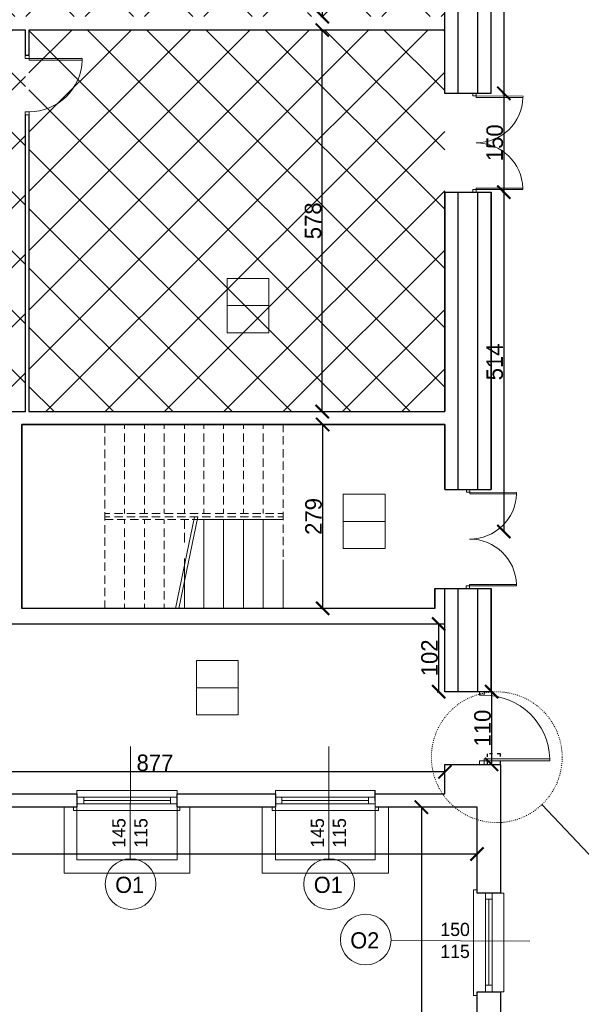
# Model space of a CAD drawing. Header units: centimetres. Extents: x -17621 to 77377, y -18613 to 66.
# Tile 18 of 173: x -13292 to -12442, y -14329 to -12838. Entities that reach past the tile are written whole.
import ezdxf

# ---------------------------------------------------------------- set-up
doc = ezdxf.new("R2010")
doc.units = ezdxf.units.CM
doc.linetypes.add('ACAD_ISO03W100', pattern=[30, 12, -18])
doc.layers.add('0-wymiarowanie rys.CAD', color=5, linetype='Continuous', lineweight=0, true_color=0x0000ff)
for name, color, linetype, lineweight in [('a_drzwi i okna', 2, 'Continuous', 0), ('a_inwentaryzacja', 141, 'Continuous', 0), ('a_wymiarowanie', 211, 'Continuous', 0), ('drzwi', 2, 'Continuous', 0), ('pomieszczenia', 191, 'Continuous', 5)]:
    doc.layers.add(name, color=color, linetype=linetype, lineweight=lineweight)
for name, color, linetype in [('PDF_A050 OPIS', 7, 'Continuous'), ('PDF_A250 SCHODY', 7, 'Continuous'), ('PDF_A310 STOLARKA ZEWNĘTRZNA', 7, 'Continuous'), ('PDF_WIDOKOWA', 7, 'Continuous')]:
    doc.layers.add(name, color=color, linetype=linetype)
doc.styles.add('PDF Century Gothic', font='GOTHIC.TTF')
doc.dimstyles.new('ISO-25', dxfattribs={"dimtxt": 25, "dimasz": 20, "dimexe": 0.6, "dimexo": 0.375, "dimtad": 1, "dimdec": 0, "dimtxsty": 'PDF Century Gothic', "dimblk": 'ARCHTICK', "dimcen": 2.5, "dimadec": 1, "dimazin": 0, "dimtfac": 1, "dimtdec": 0, "dimtmove": 0, "dimatfit": 3, "dimldrblk": 'ARCHTICK', "dimfxl": 2, "dimfxlon": 1, "dimarcsym": 0})

# ---------------------------------------------------------------- blocks, each defined once
blk = doc.blocks.new('_ArchTick')
at = {"color": 0, "linetype": 'ByBlock', "const_width": 0.15}
blk.add_lwpolyline([(-0.5, -0.5), (0.5, 0.5)], dxfattribs=at)
blk = doc.blocks.new('*D11')
at = {"layer": 'a_wymiarowanie', "color": 0, "lineweight": -2, "transparency": 16777216}
for p, q in [((-12560.9, -12297.5), (-12558.3, -12297.5)), ((-12558.9, -12297.5), (-12558.9, -12949.5)), ((-12560.9, -12949.5), (-12558.3, -12949.5))]:
    blk.add_line(p, q, dxfattribs=at)
at = {"layer": 'Defpoints', "color": 0, "transparency": 16777216}
for p in [(-12593, -12297.5), (-12593, -12949.5), (-12558.9, -12949.5)]:
    blk.add_point(p, dxfattribs=at)
at = {"layer": 'a_wymiarowanie', "color": 0, "lineweight": -2, "transparency": 16777216, "xscale": 20, "yscale": 20, "zscale": 20}
for p, rotation in [((-12558.9, -12297.5), 90), ((-12558.9, -12949.5), 270)]:
    blk.add_blockref('_ArchTick', p, dxfattribs=dict(at, rotation=rotation))
at = {"layer": 'a_wymiarowanie', "color": 0, "transparency": 16777216, "insert": (-12572.6, -12623.5), "char_height": 25, "attachment_point": 5, "rotation": 90, "style": 'PDF Century Gothic'}
blk.add_mtext('652', dxfattribs=at)
blk = doc.blocks.new('*D12')
at = {"layer": 'a_wymiarowanie', "color": 0, "lineweight": -2, "transparency": 16777216}
for p, q in [((-12560.9, -12949.5), (-12558.3, -12949.5)), ((-12558.9, -12949.5), (-12558.9, -13099.3)), ((-12560.9, -13099.3), (-12558.3, -13099.3))]:
    blk.add_line(p, q, dxfattribs=at)
at = {"layer": 'Defpoints', "color": 0, "transparency": 16777216}
for p in [(-12593, -12949.5), (-12593, -13099.3), (-12558.9, -13099.3)]:
    blk.add_point(p, dxfattribs=at)
at = {"layer": 'a_wymiarowanie', "color": 0, "lineweight": -2, "transparency": 16777216, "xscale": 20, "yscale": 20, "zscale": 20}
for p, rotation in [((-12558.9, -12949.5), 90), ((-12558.9, -13099.3), 270)]:
    blk.add_blockref('_ArchTick', p, dxfattribs=dict(at, rotation=rotation))
at = {"layer": 'a_wymiarowanie', "color": 0, "transparency": 16777216, "insert": (-12572.6, -13024.4), "char_height": 25, "attachment_point": 5, "rotation": 90, "style": 'PDF Century Gothic'}
blk.add_mtext('150', dxfattribs=at)
blk = doc.blocks.new('*D13')
at = {"layer": 'a_wymiarowanie', "color": 0, "lineweight": -2, "transparency": 16777216}
for p, q in [((-12558.9, -13099.3), (-12559.5, -13099.3)), ((-12558.9, -13099.3), (-12558.9, -13613.3)), ((-12558.9, -13613.3), (-12559.5, -13613.3))]:
    blk.add_line(p, q, dxfattribs=at)
at = {"layer": 'Defpoints', "color": 0, "transparency": 16777216}
for p in [(-12558.9, -13099.3), (-12558.9, -13613.3), (-12558.9, -13613.3)]:
    blk.add_point(p, dxfattribs=at)
at = {"layer": 'a_wymiarowanie', "color": 0, "lineweight": -2, "transparency": 16777216, "xscale": 20, "yscale": 20, "zscale": 20}
for p, rotation in [((-12558.9, -13099.3), 90), ((-12558.9, -13613.3), 270)]:
    blk.add_blockref('_ArchTick', p, dxfattribs=dict(at, rotation=rotation))
at = {"layer": 'a_wymiarowanie', "color": 0, "transparency": 16777216, "insert": (-12572.6, -13356.3), "char_height": 25, "attachment_point": 5, "rotation": 90, "style": 'PDF Century Gothic'}
blk.add_mtext('514', dxfattribs=at)
blk = doc.blocks.new('*D419')
at = {"layer": 'a_wymiarowanie', "color": 0, "lineweight": -2, "transparency": 16777216}
for p, q in [((-12655.6, -13753.3), (-12658.2, -13753.3)), ((-12657.6, -13753.3), (-12657.6, -13855.8)), ((-12659.6, -13855.8), (-12657, -13855.8))]:
    blk.add_line(p, q, dxfattribs=at)
at = {"layer": 'Defpoints', "color": 0, "transparency": 16777216}
for p in [(-12652.5, -13753.3), (-12667.5, -13855.8), (-12657.6, -13855.8)]:
    blk.add_point(p, dxfattribs=at)
at = {"layer": 'a_wymiarowanie', "color": 0, "lineweight": -2, "transparency": 16777216, "xscale": 20, "yscale": 20, "zscale": 20}
for p, rotation in [((-12657.6, -13753.3), 90), ((-12657.6, -13855.8), 270)]:
    blk.add_blockref('_ArchTick', p, dxfattribs=dict(at, rotation=rotation))
at = {"layer": 'a_wymiarowanie', "color": 0, "transparency": 16777216, "insert": (-12671.3, -13804.6), "char_height": 25, "attachment_point": 5, "rotation": 90, "style": 'PDF Century Gothic'}
blk.add_mtext('102', dxfattribs=at)
blk = doc.blocks.new('*D420')
at = {"layer": 'a_wymiarowanie', "color": 0, "lineweight": -2, "transparency": 16777216}
for p, q in [((-12577.6, -13855.8), (-12576.8, -13855.8)), ((-12577.4, -13855.8), (-12577.4, -13966.1)), ((-12577.6, -13966.1), (-12576.8, -13966.1))]:
    blk.add_line(p, q, dxfattribs=at)
at = {"layer": 'Defpoints', "color": 0, "transparency": 16777216}
for p in [(-12578, -13855.8), (-12578, -13966.1), (-12577.4, -13966.1)]:
    blk.add_point(p, dxfattribs=at)
at = {"layer": 'a_wymiarowanie', "color": 0, "lineweight": -2, "transparency": 16777216, "xscale": 20, "yscale": 20, "zscale": 20}
for p, rotation in [((-12577.4, -13855.8), 90), ((-12577.4, -13966.1), 270)]:
    blk.add_blockref('_ArchTick', p, dxfattribs=dict(at, rotation=rotation))
at = {"layer": 'a_wymiarowanie', "color": 0, "transparency": 16777216, "insert": (-12591.1, -13911), "char_height": 25, "attachment_point": 5, "rotation": 90, "style": 'PDF Century Gothic'}
blk.add_mtext('110', dxfattribs=at)
blk = doc.blocks.new('*D422')
at = {"layer": 'a_wymiarowanie', "color": 0, "lineweight": -2, "transparency": 16777216}
for p, q in [((-13525.7, -13975.4), (-13525.7, -13978)), ((-12648.2, -13977.4), (-13525.7, -13977.4)), ((-12648.2, -13975.4), (-12648.2, -13978))]:
    blk.add_line(p, q, dxfattribs=at)
at = {"layer": 'Defpoints', "color": 0, "transparency": 16777216}
for p in [(-13525.7, -13753.3), (-12648.2, -13753.3), (-13525.7, -13977.4)]:
    blk.add_point(p, dxfattribs=at)
at = {"layer": 'a_wymiarowanie', "color": 0, "lineweight": -2, "transparency": 16777216, "xscale": 20, "yscale": 20, "zscale": 20, "rotation": 180}
blk.add_blockref('_ArchTick', (-13525.7, -13977.4), dxfattribs=at)
at = {"layer": 'a_wymiarowanie', "color": 0, "lineweight": -2, "transparency": 16777216, "xscale": 20, "yscale": 20, "zscale": 20}
blk.add_blockref('_ArchTick', (-12648.2, -13977.4), dxfattribs=at)
at = {"layer": 'a_wymiarowanie', "color": 0, "transparency": 16777216, "insert": (-13087, -13963.7), "char_height": 25, "attachment_point": 5, "style": 'PDF Century Gothic'}
blk.add_mtext('877', dxfattribs=at)
blk = doc.blocks.new('*D849')
at = {"layer": 'a_wymiarowanie', "color": 0, "linetype": 'Continuous', "lineweight": -2, "transparency": 16777216}
for p, q in [((-12835.1, -13451.1), (-12832.5, -13451.1)), ((-12833.1, -13729.6), (-12833.1, -13451.1)), ((-12835.1, -13729.6), (-12832.5, -13729.6))]:
    blk.add_line(p, q, dxfattribs=at)
at = {"layer": 'Defpoints', "color": 0, "linetype": 'Continuous', "transparency": 16777216}
for p in [(-13288.6, -13451.1), (-12833.1, -13451.1), (-13288.6, -13729.6)]:
    blk.add_point(p, dxfattribs=at)
at = {"layer": 'a_wymiarowanie', "color": 0, "linetype": 'Continuous', "lineweight": -2, "transparency": 16777216, "xscale": 20, "yscale": 20, "zscale": 20}
for p, rotation in [((-12833.1, -13451.1), 90), ((-12833.1, -13729.6), 270)]:
    blk.add_blockref('_ArchTick', p, dxfattribs=dict(at, rotation=rotation))
at = {"layer": 'a_wymiarowanie', "color": 0, "linetype": 'Continuous', "transparency": 16777216, "insert": (-12846.9, -13590.4), "char_height": 25, "attachment_point": 5, "rotation": 90, "style": 'PDF Century Gothic'}
blk.add_mtext('279', dxfattribs=at)
blk = doc.blocks.new('*D861')
at = {"layer": 'a_wymiarowanie', "color": 0, "linetype": 'Continuous', "lineweight": -2, "transparency": 16777216}
for p, q in [((-12835.8, -12853.6), (-12833.2, -12853.6)), ((-12833.8, -13431.6), (-12833.8, -12853.6)), ((-12835.8, -13431.6), (-12833.2, -13431.6))]:
    blk.add_line(p, q, dxfattribs=at)
at = {"layer": 'Defpoints', "color": 0, "linetype": 'Continuous', "transparency": 16777216}
for p in [(-13277.9, -12853.6), (-12833.8, -12853.6), (-13277.9, -13431.6)]:
    blk.add_point(p, dxfattribs=at)
at = {"layer": 'a_wymiarowanie', "color": 0, "linetype": 'Continuous', "lineweight": -2, "transparency": 16777216, "xscale": 20, "yscale": 20, "zscale": 20}
for p, rotation in [((-12833.8, -12853.6), 90), ((-12833.8, -13431.6), 270)]:
    blk.add_blockref('_ArchTick', p, dxfattribs=dict(at, rotation=rotation))
at = {"layer": 'a_wymiarowanie', "color": 0, "linetype": 'Continuous', "transparency": 16777216, "insert": (-12847.6, -13142.6), "char_height": 25, "attachment_point": 5, "rotation": 90, "style": 'PDF Century Gothic'}
blk.add_mtext('578', dxfattribs=at)
blk = doc.blocks.new('*D862')
at = {"layer": 'a_wymiarowanie', "color": 0, "linetype": 'Continuous', "lineweight": -2, "transparency": 16777216}
for p, q in [((-12835.8, -12466.4), (-12833.2, -12466.4)), ((-12833.8, -12466.4), (-12833.8, -12833.3)), ((-12835.8, -12833.3), (-12833.2, -12833.3))]:
    blk.add_line(p, q, dxfattribs=at)
at = {"layer": 'Defpoints', "color": 0, "linetype": 'Continuous', "transparency": 16777216}
for p in [(-12856.3, -12466.4), (-12856.3, -12833.3), (-12833.8, -12833.3)]:
    blk.add_point(p, dxfattribs=at)
at = {"layer": 'a_wymiarowanie', "color": 0, "linetype": 'Continuous', "lineweight": -2, "transparency": 16777216, "xscale": 20, "yscale": 20, "zscale": 20}
for p, rotation in [((-12833.8, -12466.4), 90), ((-12833.8, -12833.3), 270)]:
    blk.add_blockref('_ArchTick', p, dxfattribs=dict(at, rotation=rotation))
at = {"layer": 'a_wymiarowanie', "color": 0, "linetype": 'Continuous', "transparency": 16777216, "insert": (-12847.6, -12649.9), "char_height": 25, "attachment_point": 5, "rotation": 90, "style": 'PDF Century Gothic'}
blk.add_mtext('367', dxfattribs=at)
blk = doc.blocks.new('*D1044')
at = {"layer": '0-wymiarowanie rys.CAD', "color": 0, "linetype": 'Continuous', "lineweight": -2, "transparency": 16777216}
for p, q in [((-15628, -14099.7), (-15628, -14102.3)), ((-12599.5, -14101.7), (-15628, -14101.7)), ((-12599.5, -14099.7), (-12599.5, -14102.3))]:
    blk.add_line(p, q, dxfattribs=at)
at = {"layer": 'Defpoints', "color": 0, "linetype": 'Continuous', "transparency": 16777216}
for p in [(-15628, -14030.7), (-12599.5, -14030.7), (-15628, -14101.7)]:
    blk.add_point(p, dxfattribs=at)
at = {"layer": '0-wymiarowanie rys.CAD', "color": 0, "linetype": 'Continuous', "lineweight": -2, "transparency": 16777216, "xscale": 20, "yscale": 20, "zscale": 20, "rotation": 180}
blk.add_blockref('_ArchTick', (-15628, -14101.7), dxfattribs=at)
at = {"layer": '0-wymiarowanie rys.CAD', "color": 0, "linetype": 'Continuous', "lineweight": -2, "transparency": 16777216, "xscale": 20, "yscale": 20, "zscale": 20}
blk.add_blockref('_ArchTick', (-12599.5, -14101.7), dxfattribs=at)
at = {"layer": '0-wymiarowanie rys.CAD', "color": 0, "linetype": 'Continuous', "lineweight": 0, "transparency": 16777216, "insert": (-14113.7, -14088), "char_height": 25, "attachment_point": 5, "style": 'PDF Century Gothic'}
blk.add_mtext('3028', dxfattribs=at)
blk = doc.blocks.new('*D1045')
at = {"layer": '0-wymiarowanie rys.CAD', "color": 0, "linetype": 'Continuous', "lineweight": -2, "transparency": 16777216}
for p, q in [((-12681.8, -14030.7), (-12684.4, -14030.7)), ((-12683.8, -14030.7), (-12683.8, -15352.7)), ((-12681.8, -15352.7), (-12684.4, -15352.7))]:
    blk.add_line(p, q, dxfattribs=at)
at = {"layer": 'Defpoints', "color": 0, "linetype": 'Continuous', "transparency": 16777216}
for p in [(-12599.5, -14030.7), (-12683.8, -15352.7), (-12599.5, -15352.7)]:
    blk.add_point(p, dxfattribs=at)
at = {"layer": '0-wymiarowanie rys.CAD', "color": 0, "linetype": 'Continuous', "lineweight": -2, "transparency": 16777216, "xscale": 20, "yscale": 20, "zscale": 20}
for p, rotation in [((-12683.8, -14030.7), 90), ((-12683.8, -15352.7), 270)]:
    blk.add_blockref('_ArchTick', p, dxfattribs=dict(at, rotation=rotation))
at = {"layer": '0-wymiarowanie rys.CAD', "color": 0, "linetype": 'Continuous', "lineweight": 0, "transparency": 16777216, "insert": (-12697.6, -14691.7), "char_height": 25, "attachment_point": 5, "rotation": 90, "style": 'PDF Century Gothic'}
blk.add_mtext('1322', dxfattribs=at)

msp = doc.modelspace()

# ---------------------------------------------------------------- hatches: boundary and pattern name
at = {"layer": 'a_inwentaryzacja', "linetype": 'Continuous', "lineweight": 5, "true_color": 0x636466, "transparency": 33554495}
h = msp.add_hatch(dxfattribs=at)
h.set_pattern_fill('ANSI37', color=251, scale=20)
h.paths.add_polyline_path([(-11942.7, -8735.2), (-9562.8, -8735.2), (-9562.8, -10514.9), (-11942.7, -10514.9)])
h.paths.add_polyline_path([(-14516.6, -10443.7), (-13890.1, -10443.7), (-13890.1, -11008.7), (-14516.6, -11008.7)])
h.paths.add_polyline_path([(-14516.6, -11036.6), (-13890.1, -11036.6), (-13890.1, -11601.6), (-14516.6, -11601.6)])
h.paths.add_polyline_path([(-14516.6, -11621.1), (-13890.1, -11621.1), (-13890.1, -12231), (-14516.6, -12231)])
h.paths.add_polyline_path([(-14516.6, -12251.4), (-14216.9, -12251.4), (-14216.9, -12669.6), (-14516.6, -12669.6)])
h.paths.add_polyline_path([(-14206.7, -12251.4), (-13890.1, -12251.4), (-13890.1, -12833.3), (-14206.7, -12833.3)])
h.paths.add_polyline_path([(-14516.6, -12681.5), (-14216.9, -12681.5), (-14216.9, -12833.3), (-14516.6, -12833.3)])
h.paths.add_polyline_path([(-15607.6, -12251.4), (-15607.6, -12831.3), (-15046.6, -12831.3), (-15046.6, -12431.7), (-14730.8, -12431.7), (-14730.8, -12251.4)])
h.paths.add_polyline_path([(-15034.7, -12443.6), (-14730.8, -12443.6), (-14730.8, -12831.3), (-15034.7, -12831.3)], flags=17)
h.paths.add_polyline_path([(-15607.6, -12851.6), (-14730.8, -12851.6), (-14730.8, -13111.3), (-15607.6, -13111.3)])
h.paths.add_polyline_path([(-15607.6, -11651.1), (-14730.8, -11651.1), (-14730.8, -12231), (-15607.6, -12231)])
h.paths.add_polyline_path([(-15607.6, -11343.7), (-14730.8, -11343.7), (-14730.8, -11631.6), (-15607.6, -11631.6)])
h.paths.add_polyline_path([(-15106.7, -13651.7), (-15287, -13651.7), (-15287, -13451.1), (-15106.7, -13451.1)])
h.paths.add_polyline_path([(-15093.2, -13451.1), (-14892.5, -13451.1), (-14892.5, -13651.7), (-15093.2, -13651.7)])
h.paths.add_polyline_path([(-14880.6, -13451.1), (-14730.8, -13451.1), (-14730.8, -13666.9), (-14880.6, -13666.9)])
h.paths.add_polyline_path([(-14892.5, -13666.1), (-15287, -13666.1), (-15287, -14010.4), (-14892.5, -14010.4)])
h.paths.add_polyline_path([(-14880.6, -13682.1), (-14730.8, -13682.1), (-14730.8, -14010.4), (-14880.6, -14010.4)])
h.paths.add_polyline_path([(-13537.5, -13682.1), (-14724.9, -13682.1), (-14724.9, -14010.4), (-13537.5, -14010.4)])
h.paths.add_polyline_path([(-12653.2, -11036.6), (-13885, -11036.6), (-13885, -11601.6), (-12653.2, -11601.6)])
h.paths.add_polyline_path([(-13885, -10443.7), (-12663.2, -10443.7), (-12663.2, -11008.7), (-13885, -11008.7)])
h.paths.add_polyline_path([(-13885, -11621.1), (-13174.6, -11621.1), (-13174.6, -12231), (-13885, -12231)])
h.paths.add_polyline_path([(-13169.5, -11621.1), (-12663.2, -11621.1), (-12663.2, -12231), (-13169.5, -12231)])
h.paths.add_polyline_path([(-13461.6, -12251.4), (-12648.2, -12251.4), (-12648.2, -12461.2), (-13461.6, -12461.2)])
h.paths.add_polyline_path([(-13878.2, -12251.4), (-13466.7, -12251.4), (-13466.7, -12833.3), (-13878.2, -12833.3)])
h.paths.add_polyline_path([(-13461.6, -12466.4), (-12868.1, -12466.4), (-12868.1, -12833.3), (-13461.6, -12833.3)])
h.paths.add_polyline_path([(-12856.3, -12466.4), (-12648.2, -12466.4), (-12648.2, -12833.3), (-12856.3, -12833.3)])
h.paths.add_polyline_path([(-14258.9, -12853.6), (-13890.1, -12853.6), (-13890.1, -13431.6), (-14258.9, -13431.6)])
h.paths.add_polyline_path([(-13878.2, -12853.6), (-13283, -12853.6), (-13283, -13431.6), (-13878.2, -13431.6)])
h.paths.add_polyline_path([(-13277.9, -12853.6), (-12648.2, -12853.6), (-12648.2, -13431.6), (-13277.9, -13431.6)])
h.paths.add_polyline_path([(-9236.8, -15998), (-8361.4, -15998), (-8361.4, -16573.6), (-9236.8, -16573.6)])
h.paths.add_polyline_path([(-8043, -15998), (-7163.3, -15998), (-7163.3, -16573.6), (-8043, -16573.6)])
h.paths.add_polyline_path([(-8336.8, -15998), (-8054.9, -15998), (-8054.9, -16573.6), (-8336.8, -16573.6)])
h.paths.add_polyline_path([(-8631.4, -15413.6), (-8054.9, -15413.6), (-8054.9, -15698.1), (-8631.4, -15698.1)])
h.paths.add_polyline_path([(-9230.9, -15413.6), (-8655.1, -15413.6), (-8655.1, -15698.1), (-9230.9, -15698.1)])
h.paths.add_polyline_path([(-9831.2, -15413.6), (-9255.4, -15413.6), (-9255.4, -15698.1), (-9831.2, -15698.1)])
h.paths.add_polyline_path([(-10437.4, -15413.6), (-9854.9, -15413.6), (-9854.9, -15698.1), (-10437.4, -15698.1)])
h.paths.add_polyline_path([(-9287.7, -15590.6), (-9287.7, -15520.2), (-9341.7, -15520.2), (-9341.7, -15590.6)], flags=16)
h.paths.add_polyline_path([(-10437.4, -12370.7), (-9854.9, -12370.7), (-9854.9, -12655.2), (-10437.4, -12655.2)])
h.paths.add_polyline_path([(-9831.2, -12370.7), (-9255.4, -12370.7), (-9255.4, -12655.2), (-9831.2, -12655.2)])
h.paths.add_polyline_path([(-9230.9, -12370.7), (-8650.1, -12370.7), (-8650.1, -12655.2), (-9230.9, -12655.2)])
h.paths.add_polyline_path([(-9236.8, -12955.1), (-8361.4, -12955.1), (-8361.4, -13531.5), (-9236.8, -13531.5)])
h.paths.add_polyline_path([(-8336.8, -12955.1), (-8054.9, -12955.1), (-8054.9, -13531.5), (-8336.8, -13531.5)])
h.paths.add_polyline_path([(-8043, -12955.1), (-7161.9, -12955.1), (-7161.9, -13531.7), (-8043, -13531.7)])
h.paths.add_polyline_path([(-3821.8, -15182.8), (-3577.7, -15182.8), (-3577.7, -15313.5), (-3821.8, -15313.5)])

# ---------------------------------------------------------------- linework, layer by layer
at = {"layer": 'a_drzwi i okna'}
for p, q in [((-13124.1, -13938.6), (-13124.6, -14108.7)), ((-12823.6, -13938.6), (-12824, -14108.7)), ((-12519.5, -14233.5), (-12729.6, -14232.9))]:
    msp.add_line(p, q, dxfattribs=at)
for centre in [(-13123.9, -14147.2), (-12823.3, -14147.2), (-12768, -14231.3)]:
    msp.add_circle(centre, 38.4, dxfattribs=at)
at = {"layer": 'a_inwentaryzacja', "lineweight": 25}
for p, q in [((-12648.2, -12949.5), (-12648.2, -12461.3)), ((-12578, -12949.5), (-12578, -12461.3)), ((-13283, -12853.6), (-13878.2, -12853.6)), ((-13283, -12892.3), (-13283, -12853.6)), ((-12648.2, -12853.6), (-13277.9, -12853.6)), ((-13277.9, -12853.6), (-13277.9, -12892.3)), ((-13277.9, -12892.3), (-13283, -12892.3)), ((-12578, -12949.5), (-12648.2, -12949.5)), ((-13283, -13431.6), (-13283, -12982)), ((-13277.9, -12982), (-13277.9, -13431.6)), ((-12648.2, -13431.6), (-12648.2, -13099.3)), ((-12648.2, -13099.3), (-12648.2, -13431.6)), ((-13878.2, -13431.6), (-13283, -13431.6)), ((-13277.9, -13431.6), (-12648.2, -13431.6)), ((-12648.2, -13451.1), (-13288.6, -13451.1)), ((-13288.6, -13451.1), (-13288.6, -13729.6)), ((-13288.6, -13729.6), (-13288.6, -13451.1)), ((-13288.6, -13451.1), (-12648.2, -13451.1)), ((-12648.2, -13549.8), (-12648.2, -13451.1)), ((-12648.2, -13451.1), (-12648.2, -13549.8)), ((-12648.2, -13549.8), (-12578, -13549.8)), ((-12663.2, -13729.6), (-12663.2, -13699.6)), ((-12663.2, -13699.6), (-12663.2, -13729.6)), ((-12663.2, -13699.6), (-12578, -13699.6)), ((-12648.2, -13855.8), (-12648.2, -13699.6)), ((-12627.9, -13855.8), (-12627.9, -13699.6)), ((-12598.3, -13855.8), (-12598.3, -13699.6)), ((-12578, -13699.6), (-12578, -13855.8)), ((-12578, -13855.8), (-12578, -13699.6)), ((-12663.2, -13729.6), (-13288.6, -13729.6)), ((-12648.2, -13753.3), (-13309, -13753.3)), ((-12578, -13855.8), (-12648.2, -13855.8)), ((-12648.2, -14010.4), (-12648.2, -13966.1)), ((-12648.2, -13966.1), (-12634.2, -13966.1)), ((-12634.2, -13966.1), (-12563.8, -13966.1)), ((-12753.8, -14021.7), (-12753.8, -14005.3)), ((-12753.8, -14010.4), (-12648.2, -14010.4)), ((-12599.5, -14030.7), (-12753.8, -14030.7))]:
    msp.add_line(p, q, dxfattribs=at)
for points in [[(-12627.9, -12949.5), (-12627.9, -12461.3)], [(-12598.3, -12949.5), (-12598.3, -12461.3)], [(-12648.2, -13099.3), (-12578, -13099.3)], [(-12627.9, -13549.8), (-12627.9, -13099.3)], [(-12598.3, -13549.8), (-12598.3, -13099.3)], [(-12564, -13966.1), (-12564, -14160.9), (-12599.5, -14160.9), (-12599.5, -14030.7)]]:
    msp.add_lwpolyline(points, dxfattribs=at)
for points in [[(-12578, -13099.3), (-12578, -13549.8)], [(-13354.1, -14030.7), (-13354.1, -14010.4), (-13205.1, -14010.4), (-13205.1, -14030.7)], [(-13053.6, -14030.7), (-13053.6, -14010.4), (-12904.5, -14010.4), (-12904.5, -14030.7)], [(-12599.5, -14310.7), (-12563.9, -14310.7), (-12563.9, -14460.4), (-12599.5, -14460.4)]]:
    msp.add_lwpolyline(points, close=True, dxfattribs=at)
at = {"layer": 'a_inwentaryzacja', "linetype": 'ACAD_ISO03W100', "lineweight": 25, "ltscale": 0.4}
msp.add_lwpolyline([(-12584.3, -13966.1), (-12564, -13966.1), (-12564, -13949.8), (-12584.3, -13949.8)], close=True, dxfattribs=at)
at = {"layer": 'a_wymiarowanie'}
msp.add_lwpolyline([(-12564, -13966.1), (-12578, -13966.1), (-12578, -13966.1), (-12564, -13966.1)], close=True, dxfattribs=at)
at = {"layer": 'drzwi'}
for points in [[(-13277.6, -12896.8), (-13277.6, -12892.3), (-13283.3, -12892.3), (-13283.3, -12896.8), (-13277.6, -12896.8), (-13277.6, -12899.5), (-13197, -12899.5), (-13197, -12896.8), (-13277.6, -12896.8)], [(-12600.9, -12953.5), (-12600.9, -12949.6), (-12605.9, -12949.5), (-12605.9, -12953.5), (-12600.9, -12953.5), (-12600.9, -12955.9), (-12530, -12956), (-12529.9, -12953.6), (-12600.9, -12953.5)], [(-12601, -13095.4), (-12601, -13099.3), (-12606, -13099.3), (-12606, -13095.4), (-12601, -13095.4), (-12601, -13093), (-12530.1, -13093), (-12530.1, -13095.4), (-12601, -13095.4)], [(-12610.6, -13553.8), (-12610.6, -13549.8), (-12615.6, -13549.8), (-12615.6, -13553.8), (-12610.6, -13553.8), (-12610.6, -13556.1), (-12539.7, -13556.3), (-12539.7, -13553.9), (-12610.6, -13553.8)], [(-12610.8, -13695.6), (-12610.8, -13699.6), (-12615.8, -13699.6), (-12615.8, -13695.6), (-12610.8, -13695.6), (-12610.8, -13693.3), (-12539.9, -13693.3), (-12539.8, -13695.6), (-12610.8, -13695.6)], [(-12588.6, -13960.6), (-12588.6, -13966.1), (-12595.6, -13966.1), (-12595.6, -13960.6), (-12588.6, -13960.6), (-12588.6, -13957.3), (-12489.3, -13957.3), (-12489.2, -13960.6), (-12588.6, -13960.6)]]:
    msp.add_lwpolyline(points, dxfattribs=at)
for points in [[(-13277.6, -12977.4), (-13277.6, -12981.9), (-13283.3, -12981.9), (-13283.3, -12977.4)], [(-12588.6, -13861.2), (-12588.6, -13855.7), (-12595.6, -13855.7), (-12595.6, -13861.2)]]:
    msp.add_lwpolyline(points, close=True, dxfattribs=at)
for centre, radius, start, end in [((-13277.5, -12896.9), 80.5, 269.8945, 358.1637), ((-12600.7, -12953.6), 70.8, 269.7824, 358.0517), ((-12600.9, -13095.3), 70.8, 1.8363, 90.1055), ((-12610.5, -13553.9), 70.8, 269.7824, 358.0517), ((-12610.6, -13695.5), 70.8, 1.8363, 90.1055), ((-12588.5, -13960.5), 99.3, 1.8363, 90.1055)]:
    msp.add_arc(centre, radius, start, end, dxfattribs=at)
at = {"layer": 'PDF_A050 OPIS', "lineweight": 0}
for points in [[(-13055.8, -13729.6), (-13027, -13590.8)], [(-13050.7, -13729.6), (-13021.9, -13590.8)]]:
    msp.add_lwpolyline(points, dxfattribs=at)
at = {"layer": 'PDF_A250 SCHODY', "lineweight": 5}
for points in [[(-13162.8, -13451.1), (-13162.8, -13463.8)], [(-13133.1, -13451.1), (-13133.1, -13457.9)], [(-13102.7, -13451.1), (-13102.7, -13457.9)], [(-13073, -13451.1), (-13073, -13457.9)], [(-13042.5, -13451.1), (-13042.5, -13457.9)], [(-13012.9, -13451.1), (-13012.9, -13457.9)], [(-12983.3, -13451.1), (-12983.3, -13457.9)], [(-12952.8, -13451.1), (-12952.8, -13457.9)], [(-12923.2, -13451.1), (-12923.2, -13457.9)], [(-12892.7, -13451.1), (-12892.7, -13462.9)], [(-13133.1, -13464.6), (-13133.1, -13477.3)], [(-13102.7, -13464.6), (-13102.7, -13477.3)], [(-13073, -13464.6), (-13073, -13477.3)], [(-13042.5, -13464.6), (-13042.5, -13477.3)], [(-13012.9, -13464.6), (-13012.9, -13477.3)], [(-12983.3, -13464.6), (-12983.3, -13477.3)], [(-12952.8, -13464.6), (-12952.8, -13477.3)], [(-12923.2, -13464.6), (-12923.2, -13477.3)], [(-13162.8, -13469.7), (-13162.8, -13482.4)], [(-12892.7, -13468.9), (-12892.7, -13481.6)], [(-13162.8, -13489.2), (-13162.8, -13501.9)], [(-13133.1, -13483.3), (-13133.1, -13496)], [(-13102.7, -13483.3), (-13102.7, -13496)], [(-13073, -13483.3), (-13073, -13496)], [(-13042.5, -13483.3), (-13042.5, -13496)], [(-13012.9, -13483.3), (-13012.9, -13496)], [(-12983.3, -13483.3), (-12983.3, -13496)], [(-12952.8, -13483.3), (-12952.8, -13496)], [(-12923.2, -13483.3), (-12923.2, -13496)], [(-12892.7, -13488.3), (-12892.7, -13501)], [(-13162.8, -13507.8), (-13162.8, -13520.5)], [(-13133.1, -13502.7), (-13133.1, -13515.4)], [(-13102.7, -13502.7), (-13102.7, -13515.4)], [(-13073, -13502.7), (-13073, -13515.4)], [(-13042.5, -13502.7), (-13042.5, -13515.4)], [(-13012.9, -13502.7), (-13012.9, -13515.4)], [(-12983.3, -13502.7), (-12983.3, -13515.4)], [(-12952.8, -13502.7), (-12952.8, -13515.4)], [(-12923.2, -13502.7), (-12923.2, -13515.4)], [(-12892.7, -13507), (-12892.7, -13519.7)], [(-13133.1, -13521.4), (-13133.1, -13534.1)], [(-13102.7, -13521.4), (-13102.7, -13534.1)], [(-13073, -13521.4), (-13073, -13534.1)], [(-13042.5, -13521.4), (-13042.5, -13534.1)], [(-13012.9, -13521.4), (-13012.9, -13534.1)], [(-12983.3, -13521.4), (-12983.3, -13534.1)], [(-12952.8, -13521.4), (-12952.8, -13534.1)], [(-12923.2, -13521.4), (-12923.2, -13534.1)], [(-12892.7, -13526.4), (-12892.7, -13539.1)], [(-13162.8, -13527.3), (-13162.8, -13540)], [(-13133.1, -13540.8), (-13133.1, -13553.5)], [(-13102.7, -13540.8), (-13102.7, -13553.5)], [(-13073, -13540.8), (-13073, -13553.5)], [(-13042.5, -13540.8), (-13042.5, -13553.5)], [(-13012.9, -13540.8), (-13012.9, -13553.5)], [(-12983.3, -13540.8), (-12983.3, -13553.5)], [(-12952.8, -13540.8), (-12952.8, -13553.5)], [(-12923.2, -13540.8), (-12923.2, -13553.5)], [(-13162.8, -13545.9), (-13162.8, -13558.6)], [(-12892.7, -13545.1), (-12892.7, -13557.8)], [(-13162.8, -13565.4), (-13162.8, -13578.1)], [(-13133.1, -13559.5), (-13133.1, -13572.2)], [(-13102.7, -13559.5), (-13102.7, -13572.2)], [(-13073, -13559.5), (-13073, -13572.2)], [(-13042.5, -13559.5), (-13042.5, -13572.2)], [(-13012.9, -13559.5), (-13012.9, -13572.2)], [(-12983.3, -13559.5), (-12983.3, -13572.2)], [(-12952.8, -13559.5), (-12952.8, -13572.2)], [(-12923.2, -13559.5), (-12923.2, -13572.2)], [(-12892.7, -13564.5), (-12892.7, -13577.2)], [(-13162.8, -13584), (-13162.8, -13596.7)], [(-13155.2, -13585.7), (-13162.8, -13585.7)], [(-13135.7, -13585.7), (-13148.4, -13585.7)], [(-13133.1, -13578.9), (-13133.1, -13585.7)], [(-13117.1, -13585.7), (-13129.8, -13585.7)], [(-13097.6, -13585.7), (-13110.3, -13585.7)], [(-13102.7, -13578.9), (-13102.7, -13585.7)], [(-13079, -13585.7), (-13091.7, -13585.7)], [(-13073, -13578.9), (-13073, -13585.7)], [(-13059.5, -13585.7), (-13072.2, -13585.7)], [(-13040.9, -13585.7), (-13053.6, -13585.7)], [(-13042.5, -13578.9), (-13042.5, -13585.7)], [(-13021.4, -13585.7), (-13034.1, -13585.7)], [(-13002.8, -13585.7), (-13015.5, -13585.7)], [(-13012.9, -13578.9), (-13012.9, -13585.7)], [(-12983.3, -13578.9), (-12983.3, -13585.7), (-12996, -13585.7)], [(-12964.7, -13585.7), (-12977.4, -13585.7)], [(-12945.2, -13585.7), (-12957.9, -13585.7)], [(-12952.8, -13578.9), (-12952.8, -13585.7)], [(-12926.6, -13585.7), (-12939.3, -13585.7)], [(-12923.2, -13578.9), (-12923.2, -13585.7)], [(-12907.1, -13585.7), (-12919.8, -13585.7)], [(-12892.7, -13585.7), (-12901.2, -13585.7)], [(-12892.7, -13583.2), (-12892.7, -13595.9)], [(-13155.2, -13590.8), (-13162.8, -13590.8)], [(-13150.1, -13595), (-13162.8, -13595)], [(-13135.7, -13590.8), (-13148.4, -13590.8)], [(-13131.4, -13595), (-13144.1, -13595)], [(-13133.1, -13595), (-13133.1, -13601.8)], [(-13117.1, -13590.8), (-13129.8, -13590.8)], [(-13112, -13595), (-13124.7, -13595)], [(-13097.6, -13590.8), (-13110.3, -13590.8)], [(-13093.3, -13595), (-13106, -13595)], [(-13102.7, -13595), (-13102.7, -13601.8)], [(-13079, -13590.8), (-13091.7, -13590.8)], [(-13073.9, -13595), (-13086.6, -13595)], [(-13073, -13595), (-13073, -13601.8)], [(-13059.5, -13590.8), (-13072.2, -13590.8)], [(-13055.2, -13595), (-13067.9, -13595)], [(-13040.9, -13590.8), (-13053.6, -13590.8)], [(-13035.8, -13595), (-13048.5, -13595)], [(-13042.5, -13595), (-13042.5, -13609.4)], [(-13021.4, -13590.8), (-13034.1, -13590.8)], [(-12892.7, -13595), (-13030.7, -13595)], [(-13002.8, -13590.8), (-13015.5, -13590.8)], [(-13012.9, -13595), (-13012.9, -13729.6)], [(-12983.3, -13590.8), (-12996, -13590.8)], [(-12983.3, -13595), (-12983.3, -13729.6)], [(-12964.7, -13590.8), (-12977.4, -13590.8)], [(-12945.2, -13590.8), (-12957.9, -13590.8)], [(-12952.8, -13595), (-12952.8, -13729.6)], [(-12926.6, -13590.8), (-12939.3, -13590.8)], [(-12923.2, -13595), (-12923.2, -13729.6)], [(-12907.1, -13590.8), (-12919.8, -13590.8)], [(-12892.7, -13590.8), (-12901.2, -13590.8)], [(-13162.8, -13603.5), (-13162.8, -13616.2)], [(-13133.1, -13608.6), (-13133.1, -13621.3)], [(-13102.7, -13608.6), (-13102.7, -13621.3)], [(-13073, -13608.6), (-13073, -13621.3)], [(-13042.5, -13615.3), (-13042.5, -13629.7)], [(-12892.7, -13602.6), (-12892.7, -13615.3)], [(-13162.8, -13622.1), (-13162.8, -13634.8)], [(-13133.1, -13627.2), (-13133.1, -13639.9)], [(-13102.7, -13627.2), (-13102.7, -13639.9)], [(-13073, -13627.2), (-13073, -13639.9)], [(-12892.7, -13621.3), (-12892.7, -13634)], [(-13162.8, -13641.6), (-13162.8, -13654.3)], [(-12892.7, -13640.7), (-12892.7, -13651.7)], [(-13162.8, -13660.2), (-13162.8, -13672.9)], [(-13133.1, -13646.7), (-13133.1, -13659.4)], [(-13102.7, -13646.7), (-13102.7, -13659.4)], [(-13073, -13646.7), (-13073, -13659.4)], [(-13042.5, -13654.3), (-13042.5, -13729.6)], [(-12892.7, -13656), (-12892.7, -13729.6)], [(-13133.1, -13665.3), (-13133.1, -13678)], [(-13102.7, -13665.3), (-13102.7, -13678)], [(-13073, -13665.3), (-13073, -13678)], [(-13162.8, -13679.7), (-13162.8, -13692.4)], [(-13133.1, -13684.8), (-13133.1, -13697.5)], [(-13102.7, -13684.8), (-13102.7, -13697.5)], [(-13073, -13684.8), (-13073, -13697.5)], [(-13162.8, -13698.3), (-13162.8, -13711)], [(-13133.1, -13703.4), (-13133.1, -13716.1)], [(-13102.7, -13703.4), (-13102.7, -13716.1)], [(-13073, -13703.4), (-13073, -13716.1)], [(-13162.8, -13717.8), (-13162.8, -13729.6)], [(-13133.1, -13722.9), (-13133.1, -13729.6)], [(-13102.7, -13722.9), (-13102.7, -13729.6)], [(-13073, -13722.9), (-13073, -13729.6)]]:
    msp.add_lwpolyline(points, dxfattribs=at)
at = {"layer": 'PDF_A310 STOLARKA ZEWNĘTRZNA', "lineweight": 5}
for points in [[(-13205.1, -14005.3), (-13205.1, -14030.7), (-13210.2, -14030.7), (-13210.2, -14035.8), (-13053.6, -14035.8), (-13049.3, -14035.8), (-13049.3, -14030.7), (-13053.6, -14030.7), (-13053.6, -14005.3)], [(-13205.1, -14015.5), (-13194.9, -14015.5), (-13063.7, -14015.5), (-13053.6, -14015.5), (-13053.6, -14025.7), (-13063.7, -14025.7), (-13194.9, -14025.7), (-13205.1, -14025.7)], [(-12904.5, -14005.3), (-12904.5, -14030.7), (-12909.6, -14030.7), (-12909.6, -14035.8), (-12753.8, -14035.8), (-12748.8, -14035.8), (-12748.8, -14030.7), (-12753.8, -14030.7), (-12753.8, -14005.3)], [(-12904.5, -14015.5), (-12895.2, -14015.5), (-12764, -14015.5), (-12753.8, -14015.5), (-12753.8, -14025.7), (-12764, -14025.7), (-12895.2, -14025.7), (-12904.5, -14025.7)], [(-12558.8, -14160.9), (-12599.5, -14160.9), (-12599.5, -14155.8), (-12604.6, -14155.8), (-12604.6, -14310.7), (-12604.6, -14315.8), (-12599.5, -14315.8), (-12599.5, -14310.7), (-12558.8, -14310.7)], [(-12576.6, -14160.9), (-12576.6, -14170.2), (-12576.6, -14300.6), (-12576.6, -14310.7), (-12586.8, -14310.7), (-12586.8, -14300.6), (-12586.8, -14170.2), (-12586.8, -14160.9)]]:
    msp.add_lwpolyline(points, close=True, dxfattribs=at)
for points in [[(-13194.9, -14025.7), (-13194.9, -14015.5)], [(-13063.7, -14025.7), (-13063.7, -14015.5)], [(-12895.2, -14025.7), (-12895.2, -14015.5)], [(-12764, -14025.7), (-12764, -14015.5)], [(-13194.9, -14020.6), (-13063.7, -14020.6)], [(-12895.2, -14020.6), (-12764, -14020.6)], [(-12586.8, -14170.2), (-12576.6, -14170.2)], [(-12581.7, -14170.2), (-12581.7, -14300.6)], [(-12586.8, -14300.6), (-12576.6, -14300.6)]]:
    msp.add_lwpolyline(points, dxfattribs=at)
at = {"layer": 'PDF_WIDOKOWA', "lineweight": 5}
for points in [[(-13224.6, -14031.6), (-13224.6, -14130.6), (-13034.1, -14130.6), (-13034.1, -14031.6)], [(-13205.1, -14031.6), (-13205.1, -14110.3), (-13053.6, -14110.3), (-13053.6, -14031.6)], [(-12924.9, -14031.6), (-12924.9, -14130.6), (-12733.5, -14130.6), (-12733.5, -14031.6)], [(-12904.5, -14031.6), (-12904.5, -14110.3), (-12753.8, -14110.3), (-12753.8, -14031.6)]]:
    msp.add_lwpolyline(points, dxfattribs=at)
at = {"layer": 'pomieszczenia'}
for p, q in [((-12977.8, -13271), (-12914.8, -13271)), ((-12801.9, -13597.8), (-12738.8, -13597.8)), ((-13024, -13849.8), (-12960.9, -13849.8))]:
    msp.add_line(p, q, dxfattribs=at)
at = {"layer": 'pomieszczenia', "color": 240, "linetype": 'Continuous', "lineweight": 15, "true_color": 0xed1f24}
msp.add_line((-12501.2, -14026.6), (-12412.7, -14120.7), dxfattribs=at)
at = {"layer": 'pomieszczenia'}
for points in [[(-12977.8, -13229.9), (-12914.8, -13229.9), (-12914.8, -13312.2), (-12977.8, -13312.2)], [(-12801.9, -13556.6), (-12738.8, -13556.6), (-12738.8, -13638.9), (-12801.9, -13638.9)], [(-13024, -13808.6), (-12960.9, -13808.6), (-12960.9, -13890.9), (-13024, -13890.9)]]:
    msp.add_lwpolyline(points, close=True, dxfattribs=at)
at = {"layer": 'pomieszczenia', "color": 240, "linetype": 'ACAD_ISO03W100', "lineweight": 15, "ltscale": 0.1, "true_color": 0xed1f24}
msp.add_circle((-12569.6, -13955.1), 99, dxfattribs=at)

# ---------------------------------------------------------------- texts
at = {"layer": 'a_drzwi i okna', "char_height": 20, "attachment_point": 1, "rotation": 90, "style": 'PDF Century Gothic'}
for insert in [(-13151.7, -14092), (-12851.2, -14092)]:
    msp.add_mtext_dynamic_manual_height_columns('145\\P115', width=179.816, gutter_width=12.5, heights=[162.8], dxfattribs=dict(at, insert=insert))
at = {"layer": 'a_drzwi i okna', "style": 'PDF Century Gothic'}
for s, width, gutter_width, heights, insert, char_height, attachment_point in [('O1', 220.698, 15.3, [199.8], (-13147.2, -14161), 24.55, 7), ('O1', 220.698, 15.3, [199.8], (-12846.6, -14161), 24.55, 7), ('150\\P115', 179.816, 12.5, [162.8], (-12655, -14205.9), 20, 1), ('O2', 220.698, 15.3, [199.8], (-12791.3, -14245.1), 24.55, 7)]:
    msp.add_mtext_dynamic_manual_height_columns(s, width=width, gutter_width=gutter_width, heights=heights, dxfattribs=dict(at, insert=insert, char_height=char_height, attachment_point=attachment_point))

# ---------------------------------------------------------------- dimensions: what is measured, and where the dimension line sits
at = {"layer": '0-wymiarowanie rys.CAD', "linetype": 'Continuous', "lineweight": 0}
dim = msp.add_linear_dim(base=(-15627.9641, -14101.7227), p1=(-12599.5291, -14030.7321), p2=(-15627.9641, -14030.7321), dimstyle='ISO-25', dxfattribs=at)
dim.commit()
dim.dimension.update_dxf_attribs({"geometry": '*D1044', "text_midpoint": (-14113.7466, -14087.9688)})
dim = msp.add_linear_dim(base=(-12683.8, -15352.7), p1=(-12599.5, -14030.7), p2=(-12599.5, -15352.7), angle=90, dimstyle='ISO-25', dxfattribs=at)
dim.commit()
dim.dimension.update_dxf_attribs({"geometry": '*D1045', "text_midpoint": (-12697.6, -14691.7)})
at = {"layer": 'a_wymiarowanie'}
for base, p1, p2, picture, middle in [((-12558.9, -12949.5), (-12593, -12297.5), (-12593, -12949.5), '*D11', (-12572.6, -12623.5)), ((-12558.9, -13613.3), (-12558.9, -13099.3), (-12558.9, -13613.3), '*D13', (-12572.6, -13356.3)), ((-12657.5774, -13855.7865), (-12652.4858, -13753.3404), (-12667.5436, -13855.7865), '*D419', (-12671.3312, -13804.5634)), ((-12577.4, -13966.1), (-12578, -13855.8), (-12578, -13966.1), '*D420', (-12591.1, -13911))]:
    dim = msp.add_linear_dim(base=base, p1=p1, p2=p2, angle=90, dimstyle='ISO-25', dxfattribs=at)
    dim.commit()
    dim.dimension.update_dxf_attribs({"geometry": picture, "text_midpoint": middle})
at = {"layer": 'a_wymiarowanie', "linetype": 'Continuous'}
for base, p1, p2, picture, middle in [((-12833.8, -12833.3), (-12856.3, -12466.4), (-12856.3, -12833.3), '*D862', (-12847.6, -12649.9)), ((-12833.8, -12853.6), (-13277.9, -13431.6), (-13277.9, -12853.6), '*D861', (-12847.6, -13142.6)), ((-12833.1127, -13451.0822), (-13288.6317, -13729.6339), (-13288.6317, -13451.0822), '*D849', (-12846.8666, -13590.3581))]:
    dim = msp.add_linear_dim(base=base, p1=p1, p2=p2, angle=90, dimstyle='ISO-25', dxfattribs=at)
    dim.commit()
    dim.dimension.update_dxf_attribs({"geometry": picture, "text_midpoint": middle})
at = {"layer": 'a_wymiarowanie'}
dim = msp.add_linear_dim(base=(-12558.9, -13099.3), p1=(-12593, -12949.5), p2=(-12593, -13099.3), angle=90, text='150', dimstyle='ISO-25', override={"dimtmove": 1}, dxfattribs=at)
dim.commit()
dim.dimension.update_dxf_attribs({"geometry": '*D12', "text_midpoint": (-12572.6, -13024.4)})
dim = msp.add_linear_dim(base=(-13525.6771, -13977.4138), p1=(-12648.2423, -13753.3404), p2=(-13525.6771, -13753.3404), dimstyle='ISO-25', dxfattribs=at)
dim.commit()
dim.dimension.update_dxf_attribs({"geometry": '*D422', "text_midpoint": (-13086.9597, -13963.66)})

doc.saveas('drawing.dxf')
